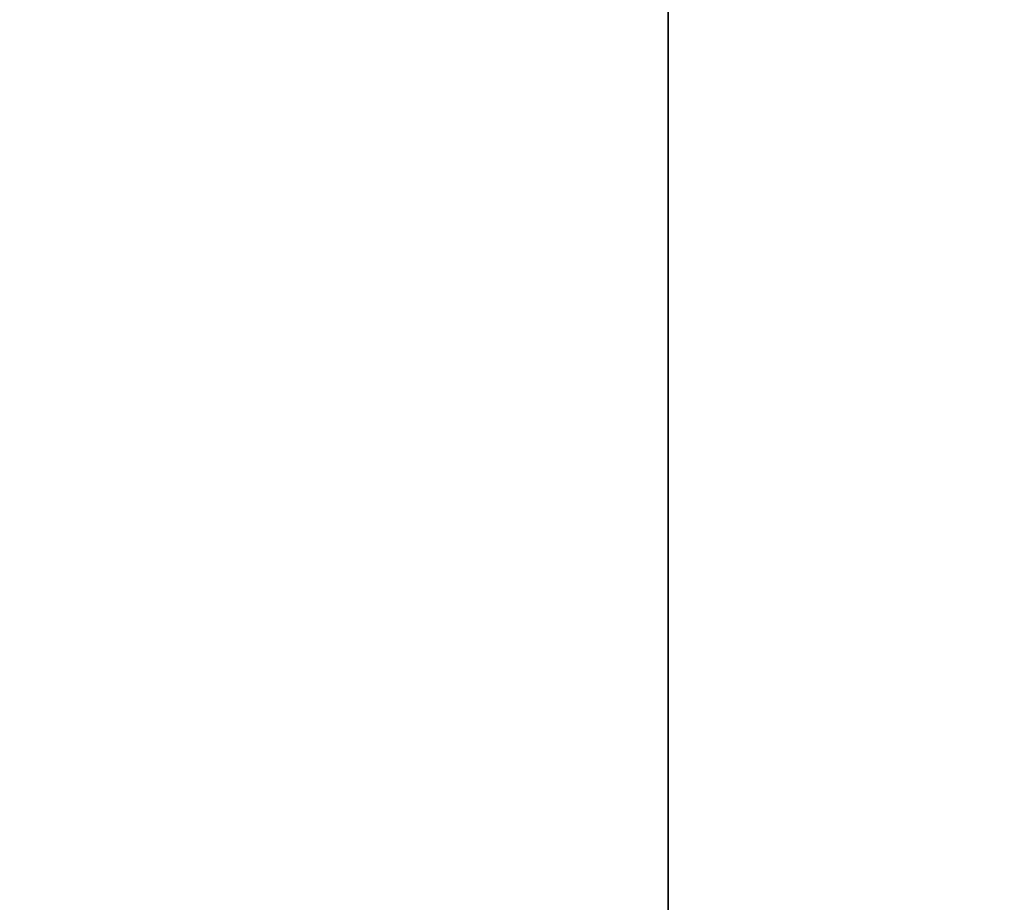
# Model space of a CAD drawing. Header units: millimetres. Extents: x 0 to 800, y -45 to 73.
# Tile 57 of 96: x 62.38775 to 62.38923, y 27.63757 to 27.63889. Entities that reach past the tile are written whole.
import ezdxf

# ---------------------------------------------------------------- set-up
doc = ezdxf.new("R2010")
doc.units = ezdxf.units.MM
doc.header["$LTSCALE"] = 65.185185
doc.layers.add('40', color=7, linetype='CONTINUOUS')
doc.layers.add('41', color=7, linetype='CONTINUOUS')

msp = doc.modelspace()

# ---------------------------------------------------------------- linework, layer by layer
at = {"layer": '40', "color": 44, "linetype": 'Continuous', "true_color": 0x8c7500}
for points in [[(62.5909069, 54.7, -214.8373895), (57.1711545, -44.7, -206.0785837), (57.1711545, 54.7, -206.0785837), (62.5909069, 54.7, -214.8373895)], [(62.5909069, -44.7, -214.8373895), (57.1711545, -44.7, -206.0785837), (62.5909069, 54.7, -214.8373895), (62.5909069, -44.7, -214.8373895)]]:
    msp.add_3dface(points, dxfattribs=at)
at = {"layer": '41', "color": 44, "linetype": 'Continuous', "true_color": 0x8c7500}
for points in [[(56.9772191, 54.7, 205.7556118), (62.38872, -44.7, 214.5195181), (62.38872, 54.7, 214.5195181), (56.9772191, 54.7, 205.7556118)], [(56.9772191, -44.7, 205.7556118), (62.38872, -44.7, 214.5195181), (56.9772191, 54.7, 205.7556118), (56.9772191, -44.7, 205.7556118)], [(62.38872, 54.7, 214.5195181), (68.0240792, -44.7, 223.141184), (68.0240792, 54.7, 223.141184), (62.38872, 54.7, 214.5195181)], [(62.38872, -44.7, 214.5195181), (68.0240792, -44.7, 223.141184), (62.38872, 54.7, 214.5195181), (62.38872, -44.7, 214.5195181)]]:
    msp.add_3dface(points, dxfattribs=at)

doc.saveas('drawing.dxf')
